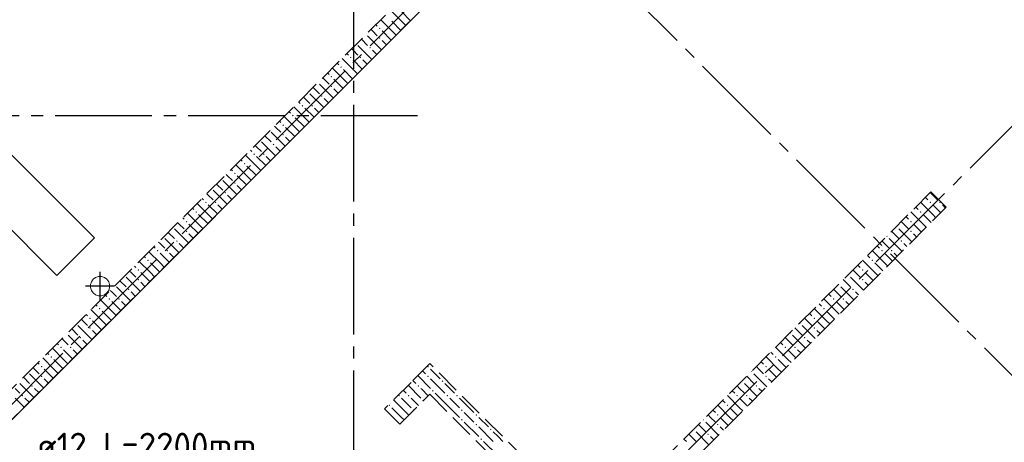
# Model space of a CAD drawing. Header units: millimetres. Extents: x 0 to 43617, y 0 to 59400.
# Tile 12 of 25: x 19059 to 27214, y 26426 to 29926. Entities that reach past the tile are written whole.
import ezdxf

# ---------------------------------------------------------------- set-up
doc = ezdxf.new("R2010")
doc.units = ezdxf.units.MM
doc.linetypes.add('______2', pattern=[270, 200, -70])
doc.linetypes.add('______5', pattern=[1100, 800, -100, 100, -100])
for name, color, linetype, lineweight in [('Standard', 7, 'Continuous', 25), ('ДОП Верх по У', 7, 'Continuous', 25), ('ЖБ Перекрытие верхний уровень', 7, 'Continuous', 35), ('ЖБ Стена верхний уровень', 7, 'Continuous', 35), ('Оси', 40, '______5', 18)]:
    doc.layers.add(name, color=color, linetype=linetype, lineweight=lineweight)
doc.styles.add('ISOCPEUR', font='txt')

msp = doc.modelspace()

# ---------------------------------------------------------------- hatches: boundary and pattern name
at = {"layer": 'ЖБ Стена верхний уровень', "linetype": 'Continuous', "lineweight": 18, "transparency": 33554687}
for points in [[(22034.5, 29853.1), (22040.9, 29859.6), (22047.4, 29853.1), (22040.9, 29846.6)], [(22034.5, 29773.1), (22040.9, 29779.6), (22047.4, 29773.1), (22040.9, 29766.6)], [(21954.4, 29693.1), (21960.9, 29699.6), (21967.4, 29693.1), (21960.9, 29686.6)], [(21794.5, 29613.1), (21801, 29619.6), (21807.5, 29613.1), (21801, 29606.6)], [(21874.5, 29613.1), (21881, 29619.6), (21887.5, 29613.1), (21881, 29606.6)], [(21714.5, 29533.1), (21721, 29539.6), (21727.4, 29533.1), (21721, 29526.6)], [(21634.5, 29453.1), (21640.9, 29459.6), (21647.4, 29453.1), (21640.9, 29446.6)], [(21634.5, 29373.1), (21640.9, 29379.6), (21647.4, 29373.1), (21640.9, 29366.6)], [(21554.4, 29293.1), (21560.9, 29299.6), (21567.4, 29293.1), (21560.9, 29286.6)], [(21394.5, 29213.1), (21401, 29219.6), (21407.5, 29213.1), (21401, 29206.6)], [(21474.5, 29213.1), (21481, 29219.6), (21487.5, 29213.1), (21481, 29206.6)], [(21314.5, 29133.1), (21321, 29139.6), (21327.4, 29133.1), (21321, 29126.6)], [(21234.5, 29053.1), (21240.9, 29059.6), (21247.4, 29053.1), (21240.9, 29046.6)], [(21234.5, 28973.1), (21240.9, 28979.6), (21247.4, 28973.1), (21240.9, 28966.6)], [(21154.4, 28893.1), (21160.9, 28899.6), (21167.4, 28893.1), (21160.9, 28886.6)], [(20994.5, 28813.1), (21001, 28819.6), (21007.5, 28813.1), (21001, 28806.6)], [(21074.5, 28813.1), (21081, 28819.6), (21087.5, 28813.1), (21081, 28806.6)], [(20914.5, 28733.1), (20921, 28739.6), (20927.4, 28733.1), (20921, 28726.6)], [(20834.5, 28653.1), (20840.9, 28659.6), (20847.4, 28653.1), (20840.9, 28646.6)], [(20834.5, 28573.1), (20840.9, 28579.6), (20847.4, 28573.1), (20840.9, 28566.6)], [(20754.4, 28493.1), (20760.9, 28499.6), (20767.4, 28493.1), (20760.9, 28486.6)], [(20594.5, 28413.1), (20601, 28419.6), (20607.5, 28413.1), (20601, 28406.6)], [(20674.5, 28413.1), (20681, 28419.6), (20687.5, 28413.1), (20681, 28406.6)], [(26594.5, 28413.1), (26601, 28419.6), (26607.5, 28413.1), (26601, 28406.6)], [(26674.5, 28413.1), (26681, 28419.6), (26687.5, 28413.1), (26681, 28406.6)], [(20514.5, 28333.1), (20521, 28339.6), (20527.4, 28333.1), (20521, 28326.6)], [(26514.5, 28333.1), (26521, 28339.6), (26527.4, 28333.1), (26521, 28326.6)], [(20434.5, 28253.1), (20440.9, 28259.6), (20447.4, 28253.1), (20440.9, 28246.6)], [(26434.5, 28253.1), (26440.9, 28259.6), (26447.4, 28253.1), (26440.9, 28246.6)], [(20434.5, 28173.1), (20440.9, 28179.6), (20447.4, 28173.1), (20440.9, 28166.6)], [(26243.7, 28136.9), (26247.4, 28133.1), (26240.9, 28126.6), (26237.2, 28130.4)], [(26323.7, 28216.9), (26327.4, 28213.1), (26321, 28206.6), (26317.2, 28210.4)], [(26434.5, 28173.1), (26440.9, 28179.6), (26447.4, 28173.1), (26440.9, 28166.6)], [(20354.4, 28093.1), (20360.9, 28099.6), (20367.4, 28093.1), (20360.9, 28086.6)], [(26354.4, 28093.1), (26360.9, 28099.6), (26367.4, 28093.1), (26360.9, 28086.6)], [(20194.5, 28013.1), (20201, 28019.6), (20207.5, 28013.1), (20201, 28006.6)], [(20274.5, 28013.1), (20281, 28019.6), (20287.5, 28013.1), (20281, 28006.6)], [(26194.5, 28013.1), (26201, 28019.6), (26207.5, 28013.1), (26201, 28006.6)], [(26274.5, 28013.1), (26281, 28019.6), (26287.5, 28013.1), (26281, 28006.6)], [(20114.5, 27933.1), (20121, 27939.6), (20127.4, 27933.1), (20121, 27926.6)], [(26114.5, 27933.1), (26121, 27939.6), (26127.4, 27933.1), (26121, 27926.6)], [(20034.5, 27853.1), (20040.9, 27859.6), (20047.4, 27853.1), (20040.9, 27846.6)], [(25923.7, 27816.9), (25927.4, 27813.1), (25921, 27806.6), (25917.2, 27810.4)], [(26034.5, 27853.1), (26040.9, 27859.6), (26047.4, 27853.1), (26040.9, 27846.6)], [(20034.5, 27773.1), (20040.9, 27779.6), (20047.4, 27773.1), (20040.9, 27766.6)], [(25843.7, 27736.9), (25847.4, 27733.1), (25840.9, 27726.6), (25837.2, 27730.4)], [(26034.5, 27773.1), (26040.9, 27779.6), (26047.4, 27773.1), (26040.9, 27766.6)], [(19954.4, 27693.1), (19960.9, 27699.6), (19967.4, 27693.1), (19960.9, 27686.6)], [(25954.4, 27693.1), (25960.9, 27699.6), (25967.4, 27693.1), (25960.9, 27686.6)], [(19794.5, 27613.1), (19801, 27619.6), (19807.5, 27613.1), (19801, 27606.6)], [(19874.5, 27613.1), (19881, 27619.6), (19887.5, 27613.1), (19881, 27606.6)], [(25794.5, 27613.1), (25801, 27619.6), (25807.5, 27613.1), (25801, 27606.6)], [(25874.5, 27613.1), (25881, 27619.6), (25887.5, 27613.1), (25881, 27606.6)], [(19714.5, 27533.1), (19721, 27539.6), (19727.4, 27533.1), (19721, 27526.6)], [(25714.5, 27533.1), (25721, 27539.6), (25727.4, 27533.1), (25721, 27526.6)], [(19634.5, 27453.1), (19640.9, 27459.6), (19647.4, 27453.1), (19640.9, 27446.6)], [(25523.7, 27416.9), (25527.4, 27413.1), (25521, 27406.6), (25517.2, 27410.4)], [(25634.5, 27453.1), (25640.9, 27459.6), (25647.4, 27453.1), (25640.9, 27446.6)], [(19634.5, 27373.1), (19640.9, 27379.6), (19647.4, 27373.1), (19640.9, 27366.6)], [(25443.7, 27336.9), (25447.4, 27333.1), (25440.9, 27326.6), (25437.2, 27330.4)], [(25634.5, 27373.1), (25640.9, 27379.6), (25647.4, 27373.1), (25640.9, 27366.6)], [(19554.4, 27293.1), (19560.9, 27299.6), (19567.4, 27293.1), (19560.9, 27286.6)], [(25554.4, 27293.1), (25560.9, 27299.6), (25567.4, 27293.1), (25560.9, 27286.6)], [(19394.5, 27213.1), (19401, 27219.6), (19407.5, 27213.1), (19401, 27206.6)], [(19474.5, 27213.1), (19481, 27219.6), (19487.5, 27213.1), (19481, 27206.6)], [(25394.5, 27213.1), (25401, 27219.6), (25407.5, 27213.1), (25401, 27206.6)], [(25474.5, 27213.1), (25481, 27219.6), (25487.5, 27213.1), (25481, 27206.6)], [(19314.5, 27133.1), (19321, 27139.6), (19327.4, 27133.1), (19321, 27126.6)], [(25314.5, 27133.1), (25321, 27139.6), (25327.4, 27133.1), (25321, 27126.6)], [(19234.5, 27053.1), (19240.9, 27059.6), (19247.4, 27053.1), (19240.9, 27046.6)], [(22434.5, 27053.1), (22440.9, 27059.6), (22447.4, 27053.1), (22440.9, 27046.6)], [(25123.7, 27016.9), (25127.4, 27013.1), (25121, 27006.6), (25117.2, 27010.4)], [(25234.5, 27053.1), (25240.9, 27059.6), (25247.4, 27053.1), (25240.9, 27046.6)], [(19234.5, 26973.1), (19240.9, 26979.6), (19247.4, 26973.1), (19240.9, 26966.6)], [(22434.5, 26973.1), (22440.9, 26979.6), (22447.4, 26973.1), (22440.9, 26966.6)], [(22554.4, 26933.1), (22560.9, 26939.6), (22567.4, 26933.1), (22560.9, 26926.6)], [(25043.7, 26936.9), (25047.4, 26933.1), (25040.9, 26926.6), (25037.2, 26930.4)], [(25234.5, 26973.1), (25240.9, 26979.6), (25247.4, 26973.1), (25240.9, 26966.6)], [(19154.4, 26893.1), (19160.9, 26899.6), (19167.4, 26893.1), (19160.9, 26886.6)], [(22354.4, 26893.1), (22360.9, 26899.6), (22367.4, 26893.1), (22360.9, 26886.6)], [(22474.5, 26853.1), (22481, 26859.6), (22487.5, 26853.1), (22481, 26846.6)], [(25154.4, 26893.1), (25160.9, 26899.6), (25167.4, 26893.1), (25160.9, 26886.6)], [(19074.5, 26813.1), (19081, 26819.6), (19087.5, 26813.1), (19081, 26806.6)], [(22194.5, 26813.1), (22201, 26819.6), (22207.5, 26813.1), (22201, 26806.6)], [(22274.5, 26813.1), (22281, 26819.6), (22287.5, 26813.1), (22281, 26806.6)], [(22394.5, 26773.1), (22401, 26779.6), (22406.2, 26774.3), (22399.7, 26767.8)], [(22594.5, 26813.1), (22601, 26819.6), (22607.5, 26813.1), (22601, 26806.6)], [(22674.5, 26813.1), (22681, 26819.6), (22687.5, 26813.1), (22681, 26806.6)], [(24994.5, 26813.1), (25001, 26819.6), (25007.5, 26813.1), (25001, 26806.6)], [(25074.5, 26813.1), (25081, 26819.6), (25087.5, 26813.1), (25081, 26806.6)], [(22114.5, 26733.1), (22121, 26739.6), (22127.4, 26733.1), (22121, 26726.6)], [(22314.5, 26693.1), (22321, 26699.6), (22326.2, 26694.3), (22319.7, 26687.8)], [(22714.5, 26693.1), (22721, 26699.6), (22727.4, 26693.1), (22721, 26686.6)], [(24914.5, 26733.1), (24921, 26739.6), (24927.4, 26733.1), (24921, 26726.6)], [(22714.5, 26613.1), (22721, 26619.6), (22727.4, 26613.1), (22721, 26606.6)], [(22834.5, 26653.1), (22840.9, 26659.6), (22847.4, 26653.1), (22840.9, 26646.6)], [(24723.7, 26616.9), (24727.4, 26613.1), (24721, 26606.6), (24717.2, 26610.4)], [(24834.5, 26653.1), (24840.9, 26659.6), (24847.4, 26653.1), (24840.9, 26646.6)], [(22834.5, 26573.1), (22840.9, 26579.6), (22847.4, 26573.1), (22840.9, 26566.6)], [(22954.4, 26533.1), (22960.9, 26539.6), (22967.4, 26533.1), (22960.9, 26526.6)], [(24643.7, 26536.9), (24647.4, 26533.1), (24640.9, 26526.6), (24637.2, 26530.4)], [(24834.5, 26573.1), (24840.9, 26579.6), (24847.4, 26573.1), (24840.9, 26566.6)], [(22874.5, 26453.1), (22881, 26459.6), (22887.5, 26453.1), (22881, 26446.6)], [(24754.4, 26493.1), (24760.9, 26499.6), (24767.4, 26493.1), (24760.9, 26486.6)]]:
    msp.add_hatch(color=7, dxfattribs=at).paths.add_polyline_path(points, flags=16)

# ---------------------------------------------------------------- linework, layer by layer
at = {"layer": 'Standard', "color": 8, "linetype": '______5', "lineweight": -3, "transparency": 33554687}
for p, q in [((19724.3, 27600.2), (19724.3, 27839.2)), ((19843.8, 27719.7), (19604.8, 27719.7))]:
    msp.add_line(p, q, dxfattribs=at)
at = {"layer": 'ЖБ Перекрытие верхний уровень', "color": 7, "linetype": 'Continuous', "lineweight": 18, "transparency": 33554687}
for p, q in [((17689.8, 25310.6), (23976, 31596.8)), ((19678.3, 28119.3), (18645.9, 29151.7)), ((18334.8, 28840.5), (19367.1, 27808.2)), ((19367.1, 27808.2), (19678.3, 28119.3)), ((19652.4, 27756.3), (19644.6, 27732.3)), ((19644.6, 27732.3), (19644.6, 27707.1)), ((19667.3, 27776.7), (19652.4, 27756.3)), ((19687.7, 27791.6), (19667.3, 27776.7)), ((19711.7, 27799.4), (19687.7, 27791.6)), ((19736.9, 27799.4), (19711.7, 27799.4)), ((19760.9, 27791.6), (19736.9, 27799.4)), ((19781.3, 27776.7), (19760.9, 27791.6)), ((19796.2, 27756.3), (19781.3, 27776.7)), ((19804, 27732.3), (19796.2, 27756.3)), ((19804, 27707.1), (19804, 27732.3)), ((19644.6, 27707.1), (19652.4, 27683.1)), ((19652.4, 27683.1), (19667.3, 27662.7)), ((19667.3, 27662.7), (19687.7, 27647.8)), ((19687.7, 27647.8), (19711.7, 27640)), ((19736.9, 27640), (19760.9, 27647.8)), ((19760.9, 27647.8), (19781.3, 27662.7)), ((19781.3, 27662.7), (19796.2, 27683.1)), ((19796.2, 27683.1), (19804, 27707.1)), ((19711.7, 27640), (19736.9, 27640))]:
    msp.add_line(p, q, dxfattribs=at)
at = {"layer": 'ЖБ Стена верхний уровень', "color": 251, "linetype": '______2', "lineweight": 13, "true_color": 0x656565, "transparency": 33554687}
for p, q in [((23615.3, 31490.7), (17435.2, 25310.6)), ((17562.5, 25183.3), (23742.6, 31363.4)), ((26606.4, 28499.6), (23820.4, 25713.6)), ((26733.7, 28372.4), (26606.4, 28499.6)), ((23947.7, 25586.4), (26733.7, 28372.4)), ((22455.7, 27078.4), (22300.1, 26922.8)), ((23820.4, 25713.6), (22455.7, 27078.4)), ((22300.1, 26922.8), (22080.9, 26703.6)), ((22208.2, 26576.3), (22455.7, 26823.8)), ((22455.7, 26823.8), (23693.1, 25586.4)), ((22208.2, 26576.3), (22080.9, 26703.6))]:
    msp.add_line(p, q, dxfattribs=at)
at = {"layer": 'ЖБ Стена верхний уровень', "color": 9, "linetype": 'Continuous', "lineweight": 18, "true_color": 0xc7c7c7, "transparency": 33554687}
for p, q in [((22221, 29913.1), (22129.4, 30004.7)), ((22221, 29993.1), (22296.6, 29917.4)), ((22009.4, 29884.7), (22021, 29873.1)), ((22140.9, 29833.1), (22049.4, 29924.7)), ((22140.9, 29913.1), (22216.6, 29837.4)), ((22221, 29913.1), (22256.6, 29877.4)), ((21940.9, 29793.1), (22056.6, 29677.4)), ((21981, 29833.1), (21969.4, 29844.7)), ((22021, 29793.1), (21981, 29833.1)), ((22060.9, 29833.1), (22136.6, 29757.4)), ((22140.9, 29833.1), (22176.6, 29797.4)), ((21860.9, 29713.1), (21976.6, 29597.4)), ((21889.4, 29764.7), (21940.9, 29713.1)), ((22060.9, 29753.1), (22096.6, 29717.4)), ((21821, 29513.1), (21729.4, 29604.7)), ((21769.4, 29644.7), (21781, 29633.1)), ((21821, 29673.1), (21809.4, 29684.7)), ((21860.9, 29633.1), (21821, 29673.1)), ((21981, 29673.1), (22016.6, 29637.4)), ((21740.9, 29433.1), (21649.4, 29524.7)), ((21689.4, 29564.7), (21701, 29553.1)), ((21821, 29593.1), (21896.6, 29517.4)), ((21901, 29593.1), (21936.6, 29557.4)), ((21581, 29433.1), (21569.4, 29444.7)), ((21609.4, 29484.7), (21621, 29473.1)), ((21740.9, 29513.1), (21816.6, 29437.4)), ((21821, 29513.1), (21856.6, 29477.4)), ((21489.4, 29364.7), (21540.9, 29313.1)), ((21540.9, 29393.1), (21656.6, 29277.4)), ((21621, 29393.1), (21581, 29433.1)), ((21660.9, 29433.1), (21736.6, 29357.4)), ((21740.9, 29433.1), (21776.6, 29397.4)), ((21421, 29273.1), (21409.4, 29284.7)), ((21460.9, 29313.1), (21576.6, 29197.4)), ((21660.9, 29353.1), (21696.6, 29317.4)), ((21421, 29113.1), (21329.4, 29204.7)), ((21369.4, 29244.7), (21381, 29233.1)), ((21460.9, 29233.1), (21421, 29273.1)), ((21581, 29273.1), (21616.6, 29237.4)), ((21340.9, 29033.1), (21249.4, 29124.7)), ((21289.4, 29164.7), (21301, 29153.1)), ((21421, 29193.1), (21496.6, 29117.4)), ((21501, 29193.1), (21536.6, 29157.4)), ((21181, 29033.1), (21169.4, 29044.7)), ((21209.4, 29084.7), (21221, 29073.1)), ((21340.9, 29113.1), (21416.6, 29037.4)), ((21421, 29113.1), (21456.6, 29077.4)), ((21089.4, 28964.7), (21140.9, 28913.1)), ((21140.9, 28993.1), (21256.6, 28877.4)), ((21221, 28993.1), (21181, 29033.1)), ((21260.9, 29033.1), (21336.6, 28957.4)), ((21260.9, 28953.1), (21296.6, 28917.4)), ((21340.9, 29033.1), (21376.6, 28997.4)), ((21021, 28873.1), (21009.4, 28884.7)), ((21060.9, 28833.1), (21021, 28873.1)), ((21060.9, 28913.1), (21176.6, 28797.4)), ((21181, 28873.1), (21216.6, 28837.4)), ((21021, 28713.1), (20929.4, 28804.7)), ((20969.4, 28844.7), (20981, 28833.1)), ((21021, 28793.1), (21096.6, 28717.4)), ((21101, 28793.1), (21136.6, 28757.4)), ((20940.9, 28633.1), (20849.4, 28724.7)), ((20889.4, 28764.7), (20901, 28753.1)), ((20940.9, 28713.1), (21016.6, 28637.4)), ((21021, 28713.1), (21056.6, 28677.4)), ((20781, 28633.1), (20769.4, 28644.7)), ((20821, 28593.1), (20781, 28633.1)), ((20809.4, 28684.7), (20821, 28673.1)), ((20860.9, 28633.1), (20936.6, 28557.4)), ((20940.9, 28633.1), (20976.6, 28597.4)), ((20689.4, 28564.7), (20740.9, 28513.1)), ((20740.9, 28593.1), (20856.6, 28477.4)), ((20860.9, 28553.1), (20896.6, 28517.4)), ((20621, 28473.1), (20609.4, 28484.7)), ((20660.9, 28433.1), (20621, 28473.1)), ((20660.9, 28513.1), (20776.6, 28397.4)), ((20781, 28473.1), (20816.6, 28437.4)), ((26621, 28473.1), (26600.4, 28493.7)), ((26660.9, 28433.1), (26621, 28473.1)), ((20621, 28313.1), (20529.4, 28404.7)), ((20569.4, 28444.7), (20581, 28433.1)), ((20621, 28393.1), (20696.6, 28317.4)), ((20701, 28393.1), (20736.6, 28357.4)), ((26621, 28313.1), (26520.4, 28413.7)), ((26560.4, 28453.7), (26581, 28433.1)), ((26621, 28393.1), (26687.7, 28326.4)), ((26701, 28393.1), (26727.7, 28366.4)), ((20540.9, 28233.1), (20449.4, 28324.7)), ((20489.4, 28364.7), (20501, 28353.1)), ((20540.9, 28313.1), (20616.6, 28237.4)), ((20621, 28313.1), (20656.6, 28277.4)), ((26540.9, 28233.1), (26440.4, 28333.7)), ((26480.4, 28373.7), (26501, 28353.1)), ((26540.9, 28313.1), (26607.7, 28246.4)), ((26621, 28313.1), (26647.7, 28286.4)), ((20381, 28233.1), (20369.4, 28244.7)), ((20421, 28193.1), (20381, 28233.1)), ((20409.4, 28284.7), (20421, 28273.1)), ((20460.9, 28233.1), (20536.6, 28157.4)), ((20540.9, 28233.1), (20576.6, 28197.4)), ((26381, 28233.1), (26360.4, 28253.7)), ((26421, 28193.1), (26381, 28233.1)), ((26400.4, 28293.7), (26421, 28273.1)), ((26460.9, 28233.1), (26527.7, 28166.4)), ((26540.9, 28233.1), (26567.7, 28206.4)), ((20289.4, 28164.7), (20340.9, 28113.1)), ((20340.9, 28193.1), (20456.6, 28077.4)), ((20460.9, 28153.1), (20496.6, 28117.4)), ((26280.4, 28173.7), (26340.9, 28113.1)), ((26340.9, 28193.1), (26447.7, 28086.4)), ((26460.9, 28153.1), (26487.7, 28126.4)), ((20221, 28073.1), (20209.4, 28084.7)), ((20260.9, 28033.1), (20221, 28073.1)), ((20260.9, 28113.1), (20376.6, 27997.4)), ((20381, 28073.1), (20416.6, 28037.4)), ((26221, 28073.1), (26200.4, 28093.7)), ((26260.9, 28033.1), (26221, 28073.1)), ((26260.9, 28113.1), (26367.7, 28006.4)), ((26381, 28073.1), (26407.7, 28046.4)), ((20221, 27913.1), (20129.4, 28004.7)), ((20169.4, 28044.7), (20181, 28033.1)), ((20221, 27993.1), (20296.6, 27917.4)), ((20301, 27993.1), (20336.6, 27957.4)), ((26080.4, 27973.7), (26101, 27953.1)), ((26221, 27913.1), (26120.4, 28013.7)), ((26160.4, 28053.7), (26181, 28033.1)), ((26221, 27993.1), (26287.7, 27926.4)), ((26301, 27993.1), (26327.7, 27966.4)), ((20140.9, 27833.1), (20049.4, 27924.7)), ((20089.4, 27964.7), (20101, 27953.1)), ((20140.9, 27913.1), (20216.6, 27837.4)), ((20221, 27913.1), (20256.6, 27877.4)), ((26000.4, 27893.7), (26021, 27873.1)), ((26140.9, 27833.1), (26040.4, 27933.7)), ((26140.9, 27913.1), (26207.7, 27846.4)), ((26221, 27913.1), (26247.7, 27886.4)), ((19981, 27833.1), (19969.4, 27844.7)), ((20021, 27793.1), (19981, 27833.1)), ((20009.4, 27884.7), (20021, 27873.1)), ((20060.9, 27833.1), (20136.6, 27757.4)), ((20140.9, 27833.1), (20176.6, 27797.4)), ((25981, 27833.1), (25960.4, 27853.7)), ((26021, 27793.1), (25981, 27833.1)), ((26060.9, 27833.1), (26127.7, 27766.4)), ((26140.9, 27833.1), (26167.7, 27806.4)), ((19889.4, 27764.7), (19940.9, 27713.1)), ((19940.9, 27793.1), (20056.6, 27677.4)), ((20060.9, 27753.1), (20096.6, 27717.4)), ((25880.4, 27773.7), (25940.9, 27713.1)), ((25940.9, 27793.1), (26047.7, 27686.4)), ((26060.9, 27753.1), (26087.7, 27726.4)), ((19821, 27673.1), (19809.4, 27684.7)), ((19860.9, 27633.1), (19821, 27673.1)), ((19860.9, 27713.1), (19976.6, 27597.4)), ((19981, 27673.1), (20016.6, 27637.4)), ((25760.4, 27653.7), (25781, 27633.1)), ((25821, 27673.1), (25800.4, 27693.7)), ((25860.9, 27633.1), (25821, 27673.1)), ((25860.9, 27713.1), (25967.7, 27606.4)), ((25981, 27673.1), (26007.7, 27646.4)), ((19821, 27513.1), (19729.4, 27604.7)), ((19769.4, 27644.7), (19781, 27633.1)), ((19821, 27593.1), (19896.6, 27517.4)), ((19901, 27593.1), (19936.6, 27557.4)), ((25680.4, 27573.7), (25701, 27553.1)), ((25821, 27513.1), (25720.4, 27613.7)), ((25821, 27593.1), (25887.7, 27526.4)), ((25901, 27593.1), (25927.7, 27566.4)), ((19609.4, 27484.7), (19621, 27473.1)), ((19740.9, 27433.1), (19649.4, 27524.7)), ((19689.4, 27564.7), (19701, 27553.1)), ((19740.9, 27513.1), (19816.6, 27437.4)), ((19821, 27513.1), (19856.6, 27477.4)), ((25600.4, 27493.7), (25621, 27473.1)), ((25740.9, 27433.1), (25640.4, 27533.7)), ((25740.9, 27513.1), (25807.7, 27446.4)), ((25821, 27513.1), (25847.7, 27486.4)), ((19581, 27433.1), (19569.4, 27444.7)), ((19621, 27393.1), (19581, 27433.1)), ((19660.9, 27433.1), (19736.6, 27357.4)), ((19740.9, 27433.1), (19776.6, 27397.4)), ((25581, 27433.1), (25560.4, 27453.7)), ((25621, 27393.1), (25581, 27433.1)), ((25660.9, 27433.1), (25727.7, 27366.4)), ((25740.9, 27433.1), (25767.7, 27406.4)), ((19489.4, 27364.7), (19540.9, 27313.1)), ((19540.9, 27393.1), (19656.6, 27277.4)), ((19660.9, 27353.1), (19696.6, 27317.4)), ((25480.4, 27373.7), (25540.9, 27313.1)), ((25540.9, 27393.1), (25647.7, 27286.4)), ((25660.9, 27353.1), (25687.7, 27326.4)), ((19369.4, 27244.7), (19381, 27233.1)), ((19421, 27273.1), (19409.4, 27284.7)), ((19460.9, 27233.1), (19421, 27273.1)), ((19460.9, 27313.1), (19576.6, 27197.4)), ((19581, 27273.1), (19616.6, 27237.4)), ((25360.4, 27253.7), (25381, 27233.1)), ((25421, 27273.1), (25400.4, 27293.7)), ((25460.9, 27233.1), (25421, 27273.1)), ((25460.9, 27313.1), (25567.7, 27206.4)), ((25581, 27273.1), (25607.7, 27246.4)), ((19289.4, 27164.7), (19301, 27153.1)), ((19421, 27113.1), (19329.4, 27204.7)), ((19421, 27193.1), (19496.6, 27117.4)), ((19501, 27193.1), (19536.6, 27157.4)), ((25280.4, 27173.7), (25301, 27153.1)), ((25421, 27113.1), (25320.4, 27213.7)), ((25421, 27193.1), (25487.7, 27126.4)), ((25501, 27193.1), (25527.7, 27166.4)), ((19209.4, 27084.7), (19221, 27073.1)), ((19340.9, 27033.1), (19249.4, 27124.7)), ((19340.9, 27113.1), (19416.6, 27037.4)), ((19421, 27113.1), (19456.6, 27077.4)), ((25200.4, 27093.7), (25221, 27073.1)), ((25340.9, 27033.1), (25240.4, 27133.7)), ((25340.9, 27113.1), (25407.7, 27046.4)), ((25421, 27113.1), (25447.7, 27086.4)), ((19181, 27033.1), (19169.4, 27044.7)), ((19221, 26993.1), (19181, 27033.1)), ((19260.9, 27033.1), (19336.6, 26957.4)), ((19340.9, 27033.1), (19376.6, 26997.4)), ((22421, 26993.1), (22395.7, 27018.4)), ((22460.9, 27033.1), (22540.9, 26953.1)), ((25181, 27033.1), (25160.4, 27053.7)), ((25221, 26993.1), (25181, 27033.1)), ((25260.9, 27033.1), (25327.7, 26966.4)), ((25340.9, 27033.1), (25367.7, 27006.4)), ((19060.9, 26913.1), (19176.6, 26797.4)), ((19089.4, 26964.7), (19140.9, 26913.1)), ((19140.9, 26993.1), (19256.6, 26877.4)), ((19260.9, 26953.1), (19296.6, 26917.4)), ((22315.7, 26938.4), (22340.9, 26913.1)), ((22355.7, 26978.4), (22460.9, 26873.1)), ((22460.9, 26953.1), (22581, 26833.1)), ((22621, 26873.1), (22581, 26913.1)), ((25060.9, 26913.1), (25167.7, 26806.4)), ((25080.4, 26973.7), (25140.9, 26913.1)), ((25140.9, 26993.1), (25247.7, 26886.4)), ((25260.9, 26953.1), (25287.7, 26926.4)), ((19060.9, 26833.1), (19021, 26873.1)), ((19181, 26873.1), (19216.6, 26837.4)), ((22260.9, 26833.1), (22235.7, 26858.4)), ((22275.7, 26898.4), (22381, 26793.1)), ((22381, 26873.1), (22385.8, 26868.3)), ((22385.8, 26868.3), (22443, 26811.1)), ((22621, 26713.1), (22501, 26833.1)), ((22660.9, 26833.1), (22621, 26873.1)), ((24960.4, 26853.7), (24981, 26833.1)), ((25021, 26873.1), (25000.4, 26893.7)), ((25060.9, 26833.1), (25021, 26873.1)), ((25181, 26873.1), (25207.7, 26846.4)), ((19021, 26793.1), (19096.6, 26717.4)), ((19101, 26793.1), (19136.6, 26757.4)), ((22221, 26713.1), (22155.7, 26778.4)), ((22221, 26793.1), (22301, 26713.1)), ((22301, 26793.1), (22363, 26731.1)), ((22621, 26793.1), (22701, 26713.1)), ((22701, 26793.1), (22821, 26673.1)), ((24880.4, 26773.7), (24901, 26753.1)), ((25021, 26713.1), (24920.4, 26813.7)), ((25021, 26793.1), (25087.7, 26726.4)), ((25101, 26793.1), (25127.7, 26766.4)), ((22140.9, 26713.1), (22221, 26633.1)), ((22221, 26713.1), (22283, 26651.1)), ((22621, 26713.1), (22701, 26633.1)), ((22781, 26633.1), (22740.9, 26673.1)), ((24800.4, 26693.7), (24821, 26673.1)), ((24940.9, 26633.1), (24840.4, 26733.7)), ((24940.9, 26713.1), (25007.7, 26646.4)), ((25021, 26713.1), (25047.7, 26686.4)), ((22221, 26633.1), (22243, 26611.1)), ((22740.9, 26593.1), (22860.9, 26473.1)), ((22821, 26593.1), (22781, 26633.1)), ((22860.9, 26633.1), (22940.9, 26553.1)), ((24740.9, 26593.1), (24847.7, 26486.4)), ((24781, 26633.1), (24760.4, 26653.7)), ((24821, 26593.1), (24781, 26633.1)), ((24860.9, 26633.1), (24927.7, 26566.4)), ((24940.9, 26633.1), (24967.7, 26606.4)), ((22860.9, 26553.1), (22981, 26433.1)), ((23021, 26473.1), (22981, 26513.1)), ((24660.9, 26513.1), (24767.7, 26406.4)), ((24680.4, 26573.7), (24740.9, 26513.1)), ((24860.9, 26553.1), (24887.7, 26526.4)), ((23021, 26313.1), (22901, 26433.1)), ((23060.9, 26433.1), (23021, 26473.1)), ((24560.4, 26453.7), (24581, 26433.1)), ((24621, 26473.1), (24600.4, 26493.7)), ((24660.9, 26433.1), (24621, 26473.1)), ((24781, 26473.1), (24807.7, 26446.4))]:
    msp.add_line(p, q, dxfattribs=at)
at = {"layer": 'Оси', "color": 8, "linetype": '______5', "lineweight": -3, "transparency": 33554687}
for p, q in [((21824, 57820), (21824, 7100)), ((9515.6, 17263.7), (28171.9, 35920)), ((29170.5, 25087.1), (21090.3, 33167.2)), ((12153.1, 13919.1), (31163, 32929)), ((22354, 29130), (3600, 29130))]:
    msp.add_line(p, q, dxfattribs=at)

# ---------------------------------------------------------------- texts
at = {"layer": 'ДОП Верх по У', "color": 7, "linetype": 'Continuous', "lineweight": 13, "transparency": 33554687, "insert": (19195.7, 26285.8), "char_height": 220, "width": 2150.523, "attachment_point": 7, "style": 'ISOCPEUR'}
msp.add_mtext('\\W0.96;ø12 L=2200mm ', dxfattribs=at)

doc.saveas('drawing.dxf')
